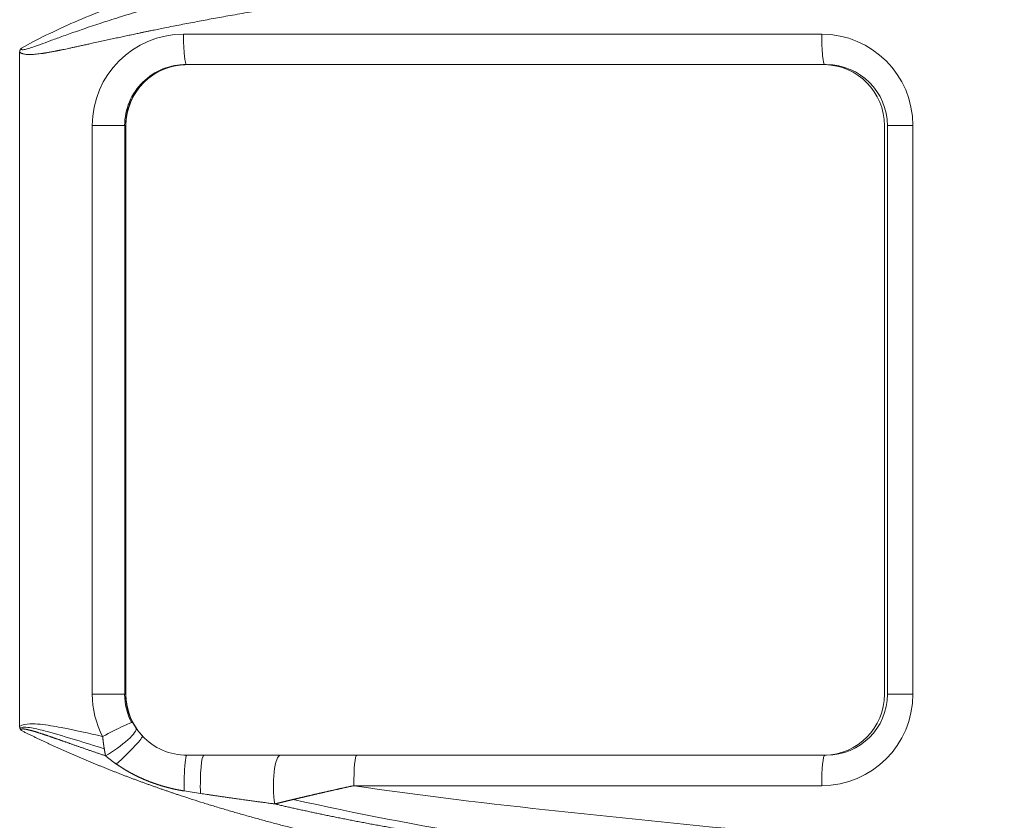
# Model space of a CAD drawing. Header units: millimetres. Extents: x 35469 to 44263, y -24881 to -16268.
# Tile 173 of 231: x 43787 to 43801, y -24756 to -24744. Entities that reach past the tile are written whole.
import ezdxf

# ---------------------------------------------------------------- set-up
doc = ezdxf.new("R2010")
doc.units = ezdxf.units.MM
doc.header["$LTSCALE"] = 0.3175
doc.layers.add('1轮廓实线层', color=7, linetype='Continuous', lineweight=18)

# ---------------------------------------------------------------- blocks, each defined once
blk = doc.blocks.new('MR20E-1840')
at = {"layer": '1轮廓实线层'}
for p, q in [((15626.169, -10801.763), (15635.592, -10801.763)), ((15623.75, -10811.991), (15623.75, -10802.029)), ((15626.214, -10802.213), (15626.219, -10802.213)), ((15626.214, -10802.213), (15626.219, -10802.213)), ((15635.663, -10802.213), (15626.219, -10802.213)), ((15624.823, -10803.113), (15625.318, -10803.113)), ((15624.823, -10811.513), (15624.823, -10803.113)), ((15625.301, -10811.513), (15625.301, -10803.113)), ((15625.319, -10803.113), (15625.318, -10803.113)), ((15625.318, -10803.113), (15625.318, -10811.513)), ((15625.319, -10803.113), (15625.319, -10811.513)), ((15636.519, -10803.113), (15636.519, -10811.513)), ((15636.562, -10803.113), (15636.939, -10803.113)), ((15636.562, -10811.513), (15636.562, -10803.113)), ((15636.939, -10803.113), (15636.939, -10811.513)), ((15624.823, -10811.513), (15625.318, -10811.513)), ((15625.318, -10811.513), (15625.319, -10811.513)), ((15636.562, -10811.513), (15636.939, -10811.513)), ((15626.219, -10812.413), (15626.47, -10812.413)), ((15626.47, -10812.413), (15635.663, -10812.413)), ((15635.592, -10812.863), (15628.684, -10812.863))]:
    blk.add_line(p, q, dxfattribs=at)
for centre, major_axis, ratio, start_param, end_param in [((15626.169, -10803.113), (0, 1.35), 0.997141, 0, 1.570796), ((15626.214, -10801.763), (0, 0.45), 0.099248, 1.570796, 3.141593), ((15635.637, -10801.763), (0, 0.45), 0.099248, 1.570796, 3.141593), ((15635.592, -10803.113), (0, 1.35), 0.997141, 4.712389, 6.283185), ((15626.198, -10803.113), (0, 0.9), 0.997141, 6.265758, 7.853982), ((15626.219, -10803.113), (0, 0.9), 0.999393, 0, 1.570796), ((15635.621, -10803.113), (0, 0.9), 0.997141, 4.712389, 6.265766), ((15635.663, -10803.113), (0, 0.9), 0.999393, 4.712389, 6.283185), ((15626.169, -10811.513), (0, 1.35), 0.997141, 1.570796, 2.050389), ((15626.198, -10811.513), (0, 0.9), 0.997141, 1.570796, 2.053726), ((15626.219, -10811.513), (0, 0.9), 0.999393, 1.570796, 2.323784), ((15635.592, -10811.513), (0, 1.35), 0.997141, 3.141593, 4.712389), ((15635.621, -10811.513), (0, 0.9), 0.997141, 3.158988, 4.712389), ((15635.663, -10811.513), (0, 0.9), 0.999393, 3.141593, 4.712389), ((15625.02, -10812.136), (0.399, 0.207), 0.04587, 0.030936, 1.659016), ((15625.096, -10812.264), (0.372, 0.253), 0.205421, 4.365839, 6.253603), ((15625.234, -10812.436), (0.328, 0.309), 0.090666, 4.454208, 6.257665), ((15626.47, -10812.863), (0, 0.45), 0.115793, 0, 1.828635), ((15627.6, -10812.863), (0, -0.45), 0.229392, 3.141593, 5.3543), ((15628.728, -10812.863), (0, -0.45), 0.099248, 3.141593, 4.712389), ((15635.637, -10812.863), (0, -0.45), 0.099248, 3.141593, 4.712389)]:
    blk.add_ellipse(centre, major_axis=major_axis, ratio=ratio, start_param=start_param, end_param=end_param, dxfattribs=at)
for points, degree, knots in [([(15623.775, -10801.972), (15624.011, -10801.839), (15624.273, -10801.71), (15624.851, -10801.458), (15625.165, -10801.337), (15625.843, -10801.1), (15626.207, -10800.986), (15626.979, -10800.764), (15627.389, -10800.657), (15628.249, -10800.45), (15628.701, -10800.35), (15629.642, -10800.158), (15630.132, -10800.065), (15631.146, -10799.888), (15631.67, -10799.803), (15632.478, -10799.681), (15632.752, -10799.641), (15633.166, -10799.583), (15633.375, -10799.554), (15633.621, -10799.521), (15633.744, -10799.505), (15633.806, -10799.496), (15633.837, -10799.492), (15633.853, -10799.49), (15633.86, -10799.489), (15633.864, -10799.489), (15633.866, -10799.489), (15633.867, -10799.488), (15633.868, -10799.488), (15633.868, -10799.488), (15633.868, -10799.488), (15633.868, -10799.488), (15633.868, -10799.488), (15633.868, -10799.488), (15634.711, -10799.378), (15635.566, -10799.277), (15636.86, -10799.14), (15637.293, -10799.097), (15638.162, -10799.015), (15638.597, -10798.976), (15639.47, -10798.904), (15639.907, -10798.87), (15640.781, -10798.807), (15641.218, -10798.777), (15642.091, -10798.723), (15642.528, -10798.699), (15643.398, -10798.655), (15643.833, -10798.635), (15644.266, -10798.617)], 3, [0, 0, 0, 0, 0.0625, 0.0625, 0.125, 0.125, 0.1875, 0.1875, 0.25, 0.25, 0.3125, 0.3125, 0.375, 0.375, 0.4375, 0.4375, 0.46875, 0.46875, 0.484375, 0.492188, 0.496094, 0.498047, 0.499023, 0.499512, 0.499756, 0.499878, 0.499939, 0.499969, 0.499985, 0.499992, 0.499996, 0.499998, 0.499998, 0.5, 0.5, 0.625, 0.625, 0.6875, 0.6875, 0.75, 0.75, 0.8125, 0.8125, 0.875, 0.875, 0.9375, 0.9375, 1, 1, 1, 1]), ([(15623.775, -10801.972), (15623.77, -10801.98), (15623.771, -10801.986), (15623.781, -10801.993), (15623.79, -10801.994), (15623.819, -10801.991), (15623.838, -10801.987), (15623.885, -10801.974), (15623.913, -10801.965), (15623.979, -10801.943), (15624.017, -10801.929), (15624.102, -10801.898), (15624.149, -10801.881), (15624.254, -10801.842), (15624.311, -10801.821), (15624.436, -10801.776), (15624.504, -10801.752), (15624.649, -10801.701), (15624.727, -10801.674), (15624.851, -10801.632), (15624.894, -10801.618), (15624.982, -10801.589), (15625.028, -10801.574), (15625.169, -10801.529), (15625.268, -10801.498), (15625.478, -10801.434), (15625.588, -10801.401), (15625.82, -10801.335), (15625.941, -10801.301), (15626.131, -10801.25), (15626.196, -10801.233), (15626.328, -10801.198), (15626.396, -10801.181), (15626.602, -10801.128), (15626.745, -10801.093), (15627.041, -10801.022), (15627.195, -10800.986), (15627.513, -10800.915), (15627.678, -10800.879), (15628.018, -10800.808), (15628.194, -10800.772), (15628.42, -10800.727), (15628.472, -10800.717), (15628.524, -10800.707), (15628.531, -10800.706), (15628.531, -10800.706), (15628.532, -10800.706), (15628.532, -10800.706), (15628.532, -10800.706), (15628.532, -10800.706), (15628.532, -10800.706), (15628.532, -10800.706), (15628.533, -10800.705), (15628.535, -10800.705), (15628.543, -10800.703), (15628.561, -10800.7), (15628.623, -10800.688), (15628.679, -10800.677), (15628.813, -10800.652), (15628.902, -10800.635), (15629.35, -10800.552), (15629.707, -10800.49), (15630.422, -10800.372), (15630.778, -10800.316), (15631.312, -10800.236), (15631.579, -10800.198), (15631.89, -10800.154), (15632.046, -10800.132), (15632.112, -10800.123), (15632.156, -10800.117), (15632.179, -10800.114), (15632.555, -10800.063), (15632.911, -10800.017), (15633.447, -10799.951), (15633.626, -10799.929), (15633.984, -10799.886), (15634.163, -10799.865), (15634.702, -10799.803), (15635.062, -10799.764), (15635.603, -10799.706), (15635.874, -10799.678), (15636.191, -10799.646), (15636.35, -10799.631), (15636.429, -10799.623), (15636.469, -10799.619), (15636.488, -10799.617), (15636.498, -10799.616), (15636.503, -10799.615), (15636.506, -10799.615), (15636.507, -10799.615), (15636.508, -10799.615), (15636.508, -10799.615), (15636.508, -10799.615), (15636.508, -10799.615), (15636.508, -10799.615), (15636.508, -10799.615), (15636.508, -10799.615), (15636.612, -10799.605), (15636.734, -10799.593), (15637.017, -10799.566), (15637.178, -10799.551), (15637.538, -10799.519), (15637.737, -10799.501), (15638.064, -10799.472), (15638.235, -10799.458), (15638.447, -10799.44), (15638.556, -10799.431), (15638.612, -10799.426), (15638.64, -10799.424), (15638.654, -10799.422), (15638.661, -10799.422), (15638.664, -10799.422), (15638.666, -10799.421), (15638.667, -10799.421), (15638.667, -10799.421), (15638.667, -10799.421), (15638.667, -10799.421), (15638.668, -10799.421), (15638.668, -10799.421), (15638.668, -10799.421), (15638.851, -10799.406), (15639.033, -10799.391), (15639.303, -10799.37), (15639.437, -10799.359), (15639.593, -10799.347), (15639.671, -10799.341), (15639.71, -10799.338), (15639.729, -10799.337), (15639.739, -10799.336), (15639.744, -10799.336), (15639.746, -10799.336), (15639.747, -10799.336), (15639.748, -10799.336), (15639.748, -10799.336), (15639.748, -10799.335), (15639.84, -10799.328), (15639.977, -10799.318), (15640.134, -10799.307), (15640.212, -10799.301), (15640.25, -10799.298), (15640.27, -10799.297), (15640.279, -10799.296), (15640.284, -10799.296), (15640.287, -10799.295), (15640.288, -10799.295), (15640.288, -10799.295), (15640.289, -10799.295), (15640.289, -10799.295), (15640.335, -10799.292), (15640.403, -10799.287), (15640.481, -10799.281), (15640.52, -10799.278), (15640.54, -10799.277), (15640.55, -10799.276), (15640.555, -10799.276), (15640.557, -10799.276), (15640.558, -10799.276), (15640.559, -10799.276), (15640.559, -10799.276), (15640.582, -10799.274), (15640.616, -10799.272), (15640.655, -10799.269), (15640.675, -10799.267), (15640.685, -10799.267), (15640.69, -10799.266), (15640.692, -10799.266), (15640.693, -10799.266), (15640.694, -10799.266), (15640.694, -10799.266), (15640.695, -10799.266), (15640.695, -10799.266), (15640.695, -10799.266), (15640.695, -10799.266), (15640.695, -10799.266), (15640.784, -10799.26), (15640.83, -10799.257), (15640.83, -10799.257)], 3, [0, 0, 0, 0, 0.015625, 0.015625, 0.03125, 0.03125, 0.046875, 0.046875, 0.0625, 0.0625, 0.078125, 0.078125, 0.09375, 0.09375, 0.109375, 0.109375, 0.125, 0.125, 0.140625, 0.140625, 0.148437, 0.148437, 0.15625, 0.15625, 0.171875, 0.171875, 0.1875, 0.1875, 0.203125, 0.203125, 0.210937, 0.210937, 0.21875, 0.21875, 0.234375, 0.234375, 0.25, 0.25, 0.265625, 0.265625, 0.28125, 0.28125, 0.285156, 0.285645, 0.285706, 0.285713, 0.285713, 0.285715, 0.285715, 0.285717, 0.285721, 0.285736, 0.285767, 0.285889, 0.286133, 0.287109, 0.289062, 0.296875, 0.296875, 0.3125, 0.3125, 0.375, 0.375, 0.4375, 0.4375, 0.46875, 0.484375, 0.492187, 0.496094, 0.496094, 0.5, 0.5, 0.5625, 0.5625, 0.59375, 0.59375, 0.625, 0.625, 0.6875, 0.6875, 0.71875, 0.734375, 0.742187, 0.746094, 0.748047, 0.749023, 0.749512, 0.749756, 0.749878, 0.749939, 0.749969, 0.749985, 0.749992, 0.749996, 0.749998, 0.749998, 0.75, 0.75, 0.78125, 0.78125, 0.8125, 0.8125, 0.84375, 0.84375, 0.859375, 0.867187, 0.871094, 0.873047, 0.874023, 0.874512, 0.874756, 0.874878, 0.874939, 0.874969, 0.874985, 0.874992, 0.874996, 0.874998, 0.874998, 0.875, 0.875, 0.90625, 0.90625, 0.921875, 0.929687, 0.933594, 0.935547, 0.936523, 0.937012, 0.937256, 0.937378, 0.937439, 0.937469, 0.937469, 0.9375, 0.9375, 0.953125, 0.960937, 0.964844, 0.966797, 0.967773, 0.968262, 0.968506, 0.968628, 0.968689, 0.968719, 0.968719, 0.96875, 0.96875, 0.976562, 0.980469, 0.982422, 0.983398, 0.983887, 0.984131, 0.984253, 0.984314, 0.984314, 0.984375, 0.984375, 0.988281, 0.990234, 0.991211, 0.991699, 0.991943, 0.992065, 0.992126, 0.992157, 0.992172, 0.99218, 0.992184, 0.992186, 0.992186, 0.992188, 0.992188, 1, 1, 1, 1]), ([(15640.807, -10800.005), (15635.893, -10800.348), (15632.238, -10800.747), (15629.822, -10801.011), (15627.973, -10801.301), (15626.843, -10801.479), (15625.855, -10801.678), (15625.435, -10801.762), (15624.803, -10801.902), (15624.424, -10801.985), (15624.277, -10802.014), (15624.149, -10802.039), (15624.065, -10802.05), (15623.813, -10802.085), (15623.75, -10802.029)], 2, [0, 0, 0, 0.5, 0.5, 0.75, 0.75, 0.875, 0.875, 0.9375, 0.9375, 0.96875, 0.96875, 0.98125, 0.98125, 1, 1, 1]), ([(15623.75, -10802.029), (15623.75, -10802.029), (15623.75, -10802.027), (15623.75, -10802.025), (15623.75, -10802.024), (15623.751, -10802.022), (15623.751, -10802.02), (15623.751, -10802.018), (15623.751, -10802.016), (15623.752, -10802.015), (15623.752, -10802.013), (15623.752, -10802.011), (15623.753, -10802.01), (15623.753, -10802.008), (15623.754, -10802.006), (15623.754, -10802.004), (15623.755, -10802.003), (15623.755, -10802.001), (15623.756, -10802), (15623.757, -10801.997), (15623.758, -10801.995), (15623.76, -10801.992), (15623.762, -10801.988), (15623.764, -10801.985), (15623.766, -10801.982), (15623.769, -10801.978), (15623.772, -10801.975), (15623.774, -10801.973), (15623.775, -10801.972)], 3, [0, 0, 0, 0, 0.029015, 0.057808, 0.086391, 0.114779, 0.142985, 0.171022, 0.198906, 0.226649, 0.254268, 0.281776, 0.30919, 0.336523, 0.363791, 0.39101, 0.418195, 0.445361, 0.472525, 0.499701, 0.554542, 0.611329, 0.670205, 0.7313, 0.79473, 0.860597, 0.928993, 1, 1, 1, 1]), ([(15626.214, -10802.213), (15626.212, -10802.213), (15626.208, -10802.213), (15626.203, -10802.213), (15626.197, -10802.213), (15626.191, -10802.213), (15626.186, -10802.214), (15626.18, -10802.214), (15626.174, -10802.214), (15626.169, -10802.214), (15626.163, -10802.215), (15626.157, -10802.215), (15626.152, -10802.215), (15626.146, -10802.216), (15626.141, -10802.216), (15626.135, -10802.217), (15626.13, -10802.217), (15626.124, -10802.218), (15626.119, -10802.218), (15626.113, -10802.219), (15626.108, -10802.219), (15626.103, -10802.22), (15626.097, -10802.221), (15626.092, -10802.222), (15626.086, -10802.222), (15626.081, -10802.223), (15626.076, -10802.224), (15626.071, -10802.225), (15626.065, -10802.226), (15626.06, -10802.227), (15626.055, -10802.227), (15626.05, -10802.228), (15626.045, -10802.229), (15626.04, -10802.23), (15626.034, -10802.231), (15626.029, -10802.232), (15626.024, -10802.234), (15626.019, -10802.235), (15626.014, -10802.236), (15626.009, -10802.237), (15626.004, -10802.238), (15625.999, -10802.239), (15625.994, -10802.241), (15625.99, -10802.242), (15625.985, -10802.243), (15625.98, -10802.244), (15625.975, -10802.246), (15625.97, -10802.247), (15625.965, -10802.248), (15625.961, -10802.25), (15625.956, -10802.251), (15625.951, -10802.253), (15625.947, -10802.254), (15625.942, -10802.256), (15625.937, -10802.257), (15625.933, -10802.259), (15625.928, -10802.26), (15625.924, -10802.262), (15625.919, -10802.263), (15625.915, -10802.265), (15625.91, -10802.266), (15625.906, -10802.268), (15625.901, -10802.27), (15625.897, -10802.271), (15625.892, -10802.273), (15625.888, -10802.275), (15625.884, -10802.276), (15625.879, -10802.278), (15625.875, -10802.28), (15625.871, -10802.282), (15625.867, -10802.283), (15625.863, -10802.285), (15625.858, -10802.287), (15625.854, -10802.289), (15625.85, -10802.291), (15625.846, -10802.293), (15625.842, -10802.294), (15625.838, -10802.296), (15625.834, -10802.298), (15625.83, -10802.3), (15625.826, -10802.302), (15625.822, -10802.304), (15625.818, -10802.306), (15625.814, -10802.308), (15625.81, -10802.31), (15625.806, -10802.312), (15625.802, -10802.314), (15625.799, -10802.316), (15625.795, -10802.318), (15625.791, -10802.32), (15625.787, -10802.322), (15625.784, -10802.324), (15625.78, -10802.326), (15625.776, -10802.328), (15625.773, -10802.33), (15625.769, -10802.332), (15625.766, -10802.334), (15625.762, -10802.336), (15625.758, -10802.338), (15625.755, -10802.34), (15625.751, -10802.342), (15625.748, -10802.344), (15625.745, -10802.346), (15625.741, -10802.349), (15625.738, -10802.351), (15625.734, -10802.353), (15625.731, -10802.355), (15625.728, -10802.357), (15625.724, -10802.359), (15625.721, -10802.361), (15625.718, -10802.364), (15625.715, -10802.366), (15625.712, -10802.368), (15625.708, -10802.37), (15625.705, -10802.372), (15625.702, -10802.374), (15625.699, -10802.377), (15625.696, -10802.379), (15625.693, -10802.381), (15625.69, -10802.383), (15625.687, -10802.385), (15625.684, -10802.388), (15625.681, -10802.39), (15625.678, -10802.392), (15625.675, -10802.394), (15625.672, -10802.396), (15625.669, -10802.398), (15625.666, -10802.401), (15625.664, -10802.403), (15625.661, -10802.405), (15625.658, -10802.407), (15625.655, -10802.409), (15625.653, -10802.412), (15625.65, -10802.414), (15625.647, -10802.416), (15625.644, -10802.418), (15625.642, -10802.42), (15625.639, -10802.423), (15625.637, -10802.425), (15625.634, -10802.427), (15625.631, -10802.429), (15625.629, -10802.431), (15625.626, -10802.434), (15625.624, -10802.436), (15625.621, -10802.438), (15625.619, -10802.44), (15625.616, -10802.442), (15625.614, -10802.445), (15625.612, -10802.447), (15625.609, -10802.449), (15625.607, -10802.451), (15625.605, -10802.453), (15625.602, -10802.455), (15625.6, -10802.458), (15625.598, -10802.46), (15625.595, -10802.462), (15625.593, -10802.464), (15625.591, -10802.466), (15625.589, -10802.468), (15625.587, -10802.47), (15625.585, -10802.473), (15625.582, -10802.475), (15625.578, -10802.479), (15625.571, -10802.486), (15625.562, -10802.495), (15625.554, -10802.505), (15625.545, -10802.514), (15625.537, -10802.524), (15625.529, -10802.533), (15625.521, -10802.543), (15625.513, -10802.553), (15625.505, -10802.563), (15625.497, -10802.573), (15625.49, -10802.583), (15625.482, -10802.593), (15625.475, -10802.604), (15625.468, -10802.614), (15625.461, -10802.624), (15625.455, -10802.635), (15625.448, -10802.646), (15625.442, -10802.656), (15625.436, -10802.667), (15625.43, -10802.678), (15625.424, -10802.689), (15625.418, -10802.7), (15625.412, -10802.711), (15625.407, -10802.722), (15625.402, -10802.733), (15625.397, -10802.744), (15625.392, -10802.755), (15625.387, -10802.766), (15625.382, -10802.778), (15625.378, -10802.789), (15625.374, -10802.8), (15625.369, -10802.812), (15625.365, -10802.823), (15625.362, -10802.835), (15625.358, -10802.846), (15625.355, -10802.858), (15625.351, -10802.869), (15625.348, -10802.881), (15625.345, -10802.892), (15625.342, -10802.904), (15625.34, -10802.916), (15625.337, -10802.927), (15625.335, -10802.939), (15625.332, -10802.95), (15625.33, -10802.962), (15625.328, -10802.974), (15625.327, -10802.985), (15625.325, -10802.997), (15625.324, -10803.009), (15625.322, -10803.02), (15625.321, -10803.032), (15625.32, -10803.044), (15625.32, -10803.055), (15625.319, -10803.067), (15625.318, -10803.078), (15625.318, -10803.09), (15625.318, -10803.102), (15625.318, -10803.109), (15625.318, -10803.113)], 3, [0, 0, 0, 0, 0.0041, 0.008188, 0.012263, 0.016326, 0.020376, 0.024415, 0.02844, 0.032454, 0.036455, 0.040443, 0.04442, 0.048384, 0.052335, 0.056274, 0.060201, 0.064115, 0.068017, 0.071907, 0.075784, 0.079649, 0.083502, 0.087342, 0.09117, 0.094985, 0.098788, 0.102579, 0.106357, 0.110123, 0.113876, 0.117618, 0.121346, 0.125063, 0.128767, 0.132458, 0.136138, 0.139805, 0.143459, 0.147101, 0.150731, 0.154349, 0.157954, 0.161546, 0.165127, 0.168694, 0.17225, 0.175793, 0.179324, 0.182842, 0.186348, 0.189842, 0.193323, 0.196792, 0.200249, 0.203693, 0.207125, 0.210544, 0.213951, 0.217346, 0.220728, 0.224098, 0.227456, 0.230801, 0.234134, 0.237455, 0.240763, 0.244058, 0.247342, 0.250613, 0.253871, 0.257117, 0.260351, 0.263573, 0.266782, 0.269979, 0.273163, 0.276335, 0.279495, 0.282642, 0.285777, 0.288899, 0.292009, 0.295107, 0.298193, 0.301266, 0.304326, 0.307375, 0.31041, 0.313434, 0.316445, 0.319444, 0.32243, 0.325404, 0.328366, 0.331315, 0.334252, 0.337177, 0.340089, 0.342989, 0.345876, 0.348752, 0.351614, 0.354465, 0.357303, 0.360128, 0.362942, 0.365742, 0.368531, 0.371307, 0.374071, 0.376822, 0.379561, 0.382288, 0.385002, 0.387704, 0.390394, 0.393071, 0.395736, 0.398388, 0.401028, 0.403656, 0.406271, 0.408874, 0.411465, 0.414043, 0.416609, 0.419163, 0.421704, 0.424233, 0.426749, 0.429253, 0.431745, 0.434224, 0.436691, 0.439146, 0.441588, 0.444018, 0.446435, 0.44884, 0.451233, 0.453614, 0.455982, 0.458337, 0.460681, 0.463012, 0.46533, 0.467636, 0.46993, 0.472212, 0.474481, 0.476738, 0.478982, 0.481214, 0.483434, 0.485641, 0.487836, 0.490019, 0.492189, 0.494347, 0.496492, 0.498626, 0.500746, 0.50983, 0.518896, 0.527946, 0.536979, 0.545994, 0.554993, 0.563976, 0.572941, 0.58189, 0.590821, 0.599736, 0.608634, 0.617516, 0.62638, 0.635228, 0.644059, 0.652874, 0.661671, 0.670452, 0.679216, 0.687964, 0.696695, 0.705409, 0.714106, 0.722787, 0.731452, 0.740099, 0.74873, 0.757345, 0.765943, 0.774524, 0.783089, 0.791637, 0.800168, 0.808683, 0.817182, 0.825664, 0.83413, 0.842579, 0.851012, 0.859428, 0.867828, 0.876211, 0.884578, 0.892929, 0.901263, 0.909581, 0.917882, 0.926167, 0.934436, 0.942688, 0.950925, 0.959144, 0.967348, 0.975535, 0.983707, 0.991861, 1, 1, 1, 1]), ([(15625.318, -10811.513), (15625.318, -10811.515), (15625.318, -10811.519), (15625.318, -10811.524), (15625.318, -10811.53), (15625.318, -10811.536), (15625.318, -10811.541), (15625.318, -10811.547), (15625.319, -10811.553), (15625.319, -10811.558), (15625.319, -10811.564), (15625.319, -10811.57), (15625.32, -10811.575), (15625.32, -10811.581), (15625.321, -10811.587), (15625.321, -10811.592), (15625.322, -10811.598), (15625.322, -10811.604), (15625.323, -10811.609), (15625.323, -10811.615), (15625.324, -10811.621), (15625.325, -10811.626), (15625.326, -10811.632), (15625.326, -10811.638), (15625.327, -10811.643), (15625.328, -10811.649), (15625.329, -10811.655), (15625.33, -10811.66), (15625.331, -10811.666), (15625.332, -10811.671), (15625.333, -10811.677), (15625.334, -10811.683), (15625.335, -10811.688), (15625.336, -10811.694), (15625.337, -10811.7), (15625.338, -10811.705), (15625.34, -10811.711), (15625.341, -10811.716), (15625.342, -10811.722), (15625.344, -10811.728), (15625.345, -10811.733), (15625.346, -10811.739), (15625.348, -10811.744), (15625.349, -10811.75), (15625.351, -10811.756), (15625.352, -10811.761), (15625.354, -10811.767), (15625.356, -10811.772), (15625.357, -10811.778), (15625.359, -10811.783), (15625.361, -10811.789), (15625.363, -10811.794), (15625.364, -10811.8), (15625.366, -10811.805), (15625.368, -10811.811), (15625.37, -10811.816), (15625.372, -10811.822), (15625.374, -10811.827), (15625.376, -10811.833), (15625.378, -10811.838), (15625.38, -10811.843), (15625.382, -10811.849), (15625.385, -10811.854), (15625.387, -10811.86), (15625.389, -10811.865), (15625.391, -10811.87), (15625.394, -10811.876), (15625.396, -10811.881), (15625.398, -10811.886), (15625.401, -10811.892), (15625.403, -10811.897), (15625.406, -10811.902), (15625.408, -10811.907), (15625.411, -10811.913), (15625.414, -10811.918), (15625.416, -10811.923), (15625.418, -10811.927), (15625.419, -10811.928)], 3, [0, 0, 0, 0, 0.013071, 0.026148, 0.039233, 0.052325, 0.065424, 0.078529, 0.091642, 0.104762, 0.117888, 0.131022, 0.144163, 0.157311, 0.170465, 0.183627, 0.196796, 0.209972, 0.223155, 0.236345, 0.249542, 0.262746, 0.275958, 0.289176, 0.302401, 0.315634, 0.328874, 0.34212, 0.355374, 0.368635, 0.381903, 0.395178, 0.40846, 0.42175, 0.435046, 0.44835, 0.461661, 0.474979, 0.488304, 0.501636, 0.514975, 0.528322, 0.541675, 0.555036, 0.568404, 0.58178, 0.595162, 0.608552, 0.621949, 0.635353, 0.648764, 0.662182, 0.675608, 0.689041, 0.702481, 0.715928, 0.729383, 0.742845, 0.756314, 0.76979, 0.783273, 0.796764, 0.810262, 0.823768, 0.83728, 0.8508, 0.864327, 0.877862, 0.891403, 0.904952, 0.918509, 0.932072, 0.945643, 0.959221, 0.972807, 0.9864, 1, 1, 1, 1]), ([(15623.75, -10811.991), (15623.789, -10811.955), (15623.847, -10811.952), (15623.951, -10811.948), (15624.003, -10811.951), (15624.159, -10811.967), (15624.262, -10811.985), (15624.569, -10812.043), (15624.772, -10812.089), (15624.975, -10812.136)], 3, [0, 0, 0, 0, 0.125, 0.125, 0.25, 0.25, 0.5, 0.5, 1, 1, 1, 1]), ([(15623.775, -10812.048), (15623.774, -10812.048), (15623.773, -10812.047), (15623.772, -10812.045), (15623.771, -10812.044), (15623.77, -10812.042), (15623.768, -10812.041), (15623.767, -10812.039), (15623.766, -10812.038), (15623.765, -10812.036), (15623.764, -10812.035), (15623.763, -10812.033), (15623.762, -10812.032), (15623.761, -10812.03), (15623.76, -10812.029), (15623.759, -10812.027), (15623.758, -10812.025), (15623.758, -10812.024), (15623.757, -10812.022), (15623.756, -10812.021), (15623.755, -10812.019), (15623.755, -10812.017), (15623.754, -10812.016), (15623.754, -10812.014), (15623.753, -10812.012), (15623.753, -10812.011), (15623.752, -10812.009), (15623.752, -10812.007), (15623.752, -10812.005), (15623.751, -10812.004), (15623.751, -10812.002), (15623.751, -10812), (15623.751, -10811.998), (15623.75, -10811.996), (15623.75, -10811.995), (15623.75, -10811.993), (15623.75, -10811.992), (15623.75, -10811.991)], 3, [0, 0, 0, 0, 0.031122, 0.061949, 0.09249, 0.122759, 0.152767, 0.182525, 0.212046, 0.241343, 0.270428, 0.299316, 0.32802, 0.356553, 0.384929, 0.413163, 0.44127, 0.469264, 0.49716, 0.524973, 0.552718, 0.580411, 0.608067, 0.635702, 0.66333, 0.690969, 0.718632, 0.746336, 0.774096, 0.801928, 0.829845, 0.857865, 0.886001, 0.914268, 0.94268, 0.971253, 1, 1, 1, 1]), ([(15623.756, -10812.02), (15623.763, -10812.011), (15623.776, -10812.005), (15623.805, -10811.999), (15623.824, -10811.999), (15623.878, -10812.001), (15623.914, -10812.007), (15624.02, -10812.028), (15624.09, -10812.045), (15624.299, -10812.102), (15624.437, -10812.144), (15624.717, -10812.23), (15624.858, -10812.273), (15624.999, -10812.317)], 3, [0, 0, 0, 0, 0.028176, 0.028176, 0.070085, 0.070085, 0.153904, 0.153904, 0.321542, 0.321542, 0.656819, 0.656819, 1, 1, 1, 1]), ([(15625.018, -10812.421), (15625.01, -10812.419), (15624.994, -10812.413), (15624.97, -10812.405), (15624.945, -10812.397), (15624.922, -10812.389), (15624.898, -10812.381), (15624.875, -10812.373), (15624.852, -10812.365), (15624.829, -10812.357), (15624.806, -10812.349), (15624.784, -10812.341), (15624.762, -10812.334), (15624.74, -10812.326), (15624.719, -10812.319), (15624.697, -10812.311), (15624.676, -10812.304), (15624.655, -10812.297), (15624.635, -10812.29), (15624.615, -10812.282), (15624.595, -10812.275), (15624.575, -10812.269), (15624.555, -10812.262), (15624.536, -10812.255), (15624.517, -10812.248), (15624.498, -10812.242), (15624.479, -10812.235), (15624.461, -10812.229), (15624.443, -10812.222), (15624.425, -10812.216), (15624.408, -10812.21), (15624.39, -10812.204), (15624.373, -10812.198), (15624.356, -10812.192), (15624.34, -10812.186), (15624.323, -10812.18), (15624.307, -10812.175), (15624.291, -10812.169), (15624.276, -10812.164), (15624.26, -10812.159), (15624.245, -10812.153), (15624.23, -10812.148), (15624.215, -10812.143), (15624.201, -10812.138), (15624.187, -10812.133), (15624.173, -10812.129), (15624.159, -10812.124), (15624.146, -10812.119), (15624.132, -10812.115), (15624.119, -10812.111), (15624.107, -10812.106), (15624.094, -10812.102), (15624.082, -10812.098), (15624.07, -10812.094), (15624.058, -10812.09), (15624.047, -10812.087), (15624.035, -10812.083), (15624.024, -10812.079), (15624.013, -10812.076), (15624.003, -10812.073), (15623.992, -10812.069), (15623.982, -10812.066), (15623.972, -10812.063), (15623.963, -10812.061), (15623.953, -10812.058), (15623.944, -10812.055), (15623.935, -10812.053), (15623.927, -10812.05), (15623.918, -10812.048), (15623.91, -10812.046), (15623.902, -10812.043), (15623.894, -10812.041), (15623.887, -10812.04), (15623.88, -10812.038), (15623.873, -10812.036), (15623.866, -10812.035), (15623.859, -10812.033), (15623.853, -10812.032), (15623.847, -10812.031), (15623.841, -10812.029), (15623.835, -10812.028), (15623.83, -10812.028), (15623.825, -10812.027), (15623.82, -10812.026), (15623.815, -10812.026), (15623.811, -10812.025), (15623.807, -10812.025), (15623.803, -10812.025), (15623.799, -10812.025), (15623.796, -10812.025), (15623.792, -10812.025), (15623.789, -10812.025), (15623.787, -10812.026), (15623.784, -10812.026), (15623.782, -10812.027), (15623.78, -10812.028), (15623.778, -10812.028), (15623.776, -10812.029), (15623.775, -10812.031), (15623.774, -10812.032), (15623.773, -10812.033), (15623.772, -10812.035), (15623.772, -10812.036), (15623.772, -10812.038), (15623.772, -10812.04), (15623.772, -10812.042), (15623.773, -10812.044), (15623.774, -10812.046), (15623.774, -10812.047), (15623.775, -10812.048)], 3, [0, 0, 0, 0, 0.019541, 0.038884, 0.058031, 0.076982, 0.095736, 0.114293, 0.132653, 0.150817, 0.168784, 0.186555, 0.20413, 0.221508, 0.238689, 0.255675, 0.272464, 0.289056, 0.305452, 0.321652, 0.337656, 0.353463, 0.369075, 0.384489, 0.399708, 0.414731, 0.429557, 0.444187, 0.458621, 0.472859, 0.486901, 0.500746, 0.514396, 0.527849, 0.541106, 0.554168, 0.567033, 0.579701, 0.592174, 0.604451, 0.616532, 0.628416, 0.640105, 0.651597, 0.662894, 0.673994, 0.684899, 0.695607, 0.706119, 0.716436, 0.726556, 0.736481, 0.746209, 0.755742, 0.765079, 0.77422, 0.783165, 0.791914, 0.800468, 0.808826, 0.816988, 0.824955, 0.832727, 0.840303, 0.847683, 0.854869, 0.861859, 0.868654, 0.875255, 0.881661, 0.887872, 0.893889, 0.899712, 0.905341, 0.910776, 0.916018, 0.921067, 0.925924, 0.930588, 0.935061, 0.939342, 0.943434, 0.947335, 0.951048, 0.954574, 0.957913, 0.961067, 0.964038, 0.966828, 0.969439, 0.971875, 0.97414, 0.976238, 0.978175, 0.979959, 0.981601, 0.983112, 0.98451, 0.985815, 0.987051, 0.98825, 0.989443, 0.990664, 0.991943, 0.993307, 0.994779, 0.996376, 0.998113, 1, 1, 1, 1]), ([(15625.419, -10811.928), (15625.419, -10811.929), (15625.42, -10811.931), (15625.421, -10811.933), (15625.423, -10811.936), (15625.424, -10811.938), (15625.425, -10811.941), (15625.427, -10811.943), (15625.428, -10811.946), (15625.429, -10811.948), (15625.431, -10811.951), (15625.432, -10811.953), (15625.434, -10811.955), (15625.435, -10811.958), (15625.436, -10811.96), (15625.438, -10811.963), (15625.439, -10811.965), (15625.441, -10811.968), (15625.442, -10811.97), (15625.443, -10811.973), (15625.445, -10811.975), (15625.446, -10811.977), (15625.448, -10811.98), (15625.449, -10811.982), (15625.451, -10811.985), (15625.452, -10811.987), (15625.454, -10811.99), (15625.455, -10811.992), (15625.457, -10811.994), (15625.459, -10811.997), (15625.46, -10811.999), (15625.462, -10812.002), (15625.463, -10812.004), (15625.465, -10812.006), (15625.467, -10812.009), (15625.468, -10812.011), (15625.469, -10812.013), (15625.47, -10812.014)], 3, [0, 0, 0, 0, 0.027615, 0.055247, 0.082901, 0.110579, 0.138286, 0.166025, 0.193799, 0.221613, 0.249469, 0.277372, 0.305325, 0.333332, 0.361395, 0.389519, 0.417707, 0.445963, 0.474289, 0.502689, 0.531167, 0.559726, 0.588369, 0.6171, 0.645922, 0.674837, 0.70385, 0.732963, 0.762179, 0.791502, 0.820935, 0.85048, 0.880141, 0.909921, 0.939822, 0.969847, 1, 1, 1, 1]), ([(15643.805, -10815.408), (15643.782, -10815.407), (15643.736, -10815.405), (15643.667, -10815.401), (15643.598, -10815.398), (15643.529, -10815.395), (15643.46, -10815.391), (15643.391, -10815.388), (15643.322, -10815.385), (15643.253, -10815.381), (15643.185, -10815.378), (15643.116, -10815.374), (15643.047, -10815.371), (15642.978, -10815.367), (15642.909, -10815.363), (15642.841, -10815.36), (15642.772, -10815.356), (15642.703, -10815.352), (15642.635, -10815.349), (15642.566, -10815.345), (15642.497, -10815.341), (15642.429, -10815.337), (15642.36, -10815.333), (15642.291, -10815.329), (15642.223, -10815.325), (15642.154, -10815.321), (15642.086, -10815.317), (15642.017, -10815.313), (15641.949, -10815.309), (15641.88, -10815.305), (15641.812, -10815.301), (15641.744, -10815.297), (15641.675, -10815.293), (15641.607, -10815.288), (15641.539, -10815.284), (15641.471, -10815.28), (15641.402, -10815.275), (15641.334, -10815.271), (15641.266, -10815.267), (15641.198, -10815.262), (15641.13, -10815.258), (15641.062, -10815.253), (15640.994, -10815.249), (15640.926, -10815.244), (15640.858, -10815.24), (15640.79, -10815.235), (15640.722, -10815.23), (15640.654, -10815.225), (15640.586, -10815.221), (15640.519, -10815.216), (15640.451, -10815.211), (15640.383, -10815.206), (15640.316, -10815.201), (15640.248, -10815.196), (15640.181, -10815.192), (15640.113, -10815.187), (15640.046, -10815.182), (15639.978, -10815.176), (15639.911, -10815.171), (15639.844, -10815.166), (15639.776, -10815.161), (15639.709, -10815.156), (15639.642, -10815.151), (15639.575, -10815.145), (15639.508, -10815.14), (15639.441, -10815.135), (15639.374, -10815.13), (15639.307, -10815.124), (15639.24, -10815.119), (15639.173, -10815.113), (15639.107, -10815.108), (15639.04, -10815.102), (15638.973, -10815.097), (15638.907, -10815.091), (15638.84, -10815.086), (15638.774, -10815.08), (15638.598, -10815.065), (15638.313, -10815.04), (15637.918, -10815.004), (15637.524, -10814.967), (15637.131, -10814.928), (15636.738, -10814.888), (15636.346, -10814.847), (15635.955, -10814.805), (15635.565, -10814.761), (15635.176, -10814.716), (15634.787, -10814.669), (15634.4, -10814.621), (15634.014, -10814.572), (15633.698, -10814.53), (15633.451, -10814.497), (15633.274, -10814.473), (15633.098, -10814.449), (15632.923, -10814.425), (15632.75, -10814.4), (15632.578, -10814.376), (15632.408, -10814.351), (15632.24, -10814.327), (15632.073, -10814.302), (15631.908, -10814.277), (15631.744, -10814.252), (15631.582, -10814.227), (15631.421, -10814.202), (15631.263, -10814.177), (15631.106, -10814.151), (15630.951, -10814.126), (15630.797, -10814.1), (15630.645, -10814.075), (15630.495, -10814.049), (15630.347, -10814.023), (15630.201, -10813.998), (15630.056, -10813.972), (15629.914, -10813.946), (15629.773, -10813.919), (15629.634, -10813.893), (15629.498, -10813.867), (15629.363, -10813.841), (15629.23, -10813.814), (15629.099, -10813.787), (15628.97, -10813.761), (15628.843, -10813.734), (15628.718, -10813.707), (15628.573, -10813.675), (15628.407, -10813.638), (15628.222, -10813.595), (15628.038, -10813.551), (15627.856, -10813.507), (15627.676, -10813.461), (15627.497, -10813.415), (15627.321, -10813.367), (15627.146, -10813.319), (15626.973, -10813.27), (15626.801, -10813.22), (15626.632, -10813.169), (15626.464, -10813.118), (15626.299, -10813.065), (15626.173, -10813.024), (15626.085, -10812.995), (15626.036, -10812.979), (15625.987, -10812.962), (15625.939, -10812.945), (15625.89, -10812.929), (15625.841, -10812.912), (15625.793, -10812.895), (15625.744, -10812.878), (15625.696, -10812.861), (15625.648, -10812.843), (15625.6, -10812.826), (15625.552, -10812.809), (15625.504, -10812.791), (15625.456, -10812.773), (15625.409, -10812.756), (15625.361, -10812.738), (15625.314, -10812.72), (15625.267, -10812.702), (15625.22, -10812.684), (15625.173, -10812.665), (15625.126, -10812.647), (15625.079, -10812.628), (15625.032, -10812.61), (15624.986, -10812.591), (15624.939, -10812.572), (15624.893, -10812.553), (15624.847, -10812.534), (15624.801, -10812.515), (15624.755, -10812.496), (15624.709, -10812.477), (15624.663, -10812.457), (15624.618, -10812.438), (15624.572, -10812.418), (15624.527, -10812.399), (15624.482, -10812.379), (15624.436, -10812.359), (15624.391, -10812.339), (15624.347, -10812.319), (15624.302, -10812.299), (15624.257, -10812.278), (15624.213, -10812.258), (15624.168, -10812.237), (15624.124, -10812.217), (15624.08, -10812.196), (15624.036, -10812.175), (15623.992, -10812.154), (15623.949, -10812.133), (15623.905, -10812.112), (15623.861, -10812.091), (15623.818, -10812.07), (15623.789, -10812.055), (15623.775, -10812.048)], 3, [0, 0, 0, 0, 0.003379, 0.006758, 0.010137, 0.013515, 0.016892, 0.020268, 0.023644, 0.02702, 0.030394, 0.033768, 0.037141, 0.040514, 0.043885, 0.047256, 0.050626, 0.053995, 0.057363, 0.06073, 0.064096, 0.067461, 0.070825, 0.074188, 0.07755, 0.080911, 0.084271, 0.087629, 0.090986, 0.094342, 0.097697, 0.10105, 0.104402, 0.107753, 0.111102, 0.11445, 0.117797, 0.121142, 0.124485, 0.127827, 0.131167, 0.134506, 0.137843, 0.141179, 0.144512, 0.147844, 0.151175, 0.154503, 0.15783, 0.161154, 0.164477, 0.167798, 0.171117, 0.174434, 0.177749, 0.181062, 0.184373, 0.187682, 0.190989, 0.194294, 0.197596, 0.200896, 0.204194, 0.20749, 0.210783, 0.214074, 0.217363, 0.220649, 0.223933, 0.227214, 0.230493, 0.233769, 0.237043, 0.240314, 0.243582, 0.246848, 0.250111, 0.269508, 0.288894, 0.308265, 0.327616, 0.346944, 0.366243, 0.385511, 0.404741, 0.423931, 0.443076, 0.462172, 0.481214, 0.500197, 0.509037, 0.517809, 0.526511, 0.535142, 0.543701, 0.552188, 0.560601, 0.568939, 0.577201, 0.585386, 0.593493, 0.601521, 0.609469, 0.617337, 0.625122, 0.632825, 0.640444, 0.647979, 0.655427, 0.66279, 0.670065, 0.677251, 0.684349, 0.691356, 0.698273, 0.705098, 0.711831, 0.718471, 0.725016, 0.731467, 0.737823, 0.744082, 0.750244, 0.759632, 0.768951, 0.778199, 0.787376, 0.796481, 0.805514, 0.814474, 0.82336, 0.832172, 0.840909, 0.849571, 0.858156, 0.866666, 0.875099, 0.877635, 0.880168, 0.882698, 0.885224, 0.887747, 0.890266, 0.892781, 0.895293, 0.897802, 0.900307, 0.902808, 0.905306, 0.9078, 0.910291, 0.912779, 0.915263, 0.917743, 0.92022, 0.922693, 0.925163, 0.927629, 0.930092, 0.932552, 0.935007, 0.93746, 0.939908, 0.942354, 0.944796, 0.947234, 0.949669, 0.9521, 0.954528, 0.956952, 0.959373, 0.961791, 0.964204, 0.966615, 0.969022, 0.971425, 0.973826, 0.976222, 0.978615, 0.981005, 0.983391, 0.985774, 0.988154, 0.99053, 0.992902, 0.995272, 0.997638, 1, 1, 1, 1]), ([(15625.018, -10812.422), (15625.018, -10812.42), (15625.017, -10812.416), (15625.016, -10812.411), (15625.015, -10812.405), (15625.014, -10812.4), (15625.013, -10812.395), (15625.012, -10812.389), (15625.011, -10812.384), (15625.01, -10812.378), (15625.009, -10812.373), (15625.008, -10812.368), (15625.007, -10812.363), (15625.006, -10812.357), (15625.005, -10812.352), (15625.004, -10812.347), (15625.003, -10812.342), (15625.002, -10812.336), (15625.002, -10812.331), (15625.001, -10812.326), (15625, -10812.321), (15624.999, -10812.316), (15624.998, -10812.31), (15624.997, -10812.305), (15624.997, -10812.3), (15624.996, -10812.295), (15624.995, -10812.29), (15624.994, -10812.285), (15624.993, -10812.28), (15624.993, -10812.275), (15624.992, -10812.27), (15624.991, -10812.265), (15624.991, -10812.26), (15624.99, -10812.255), (15624.989, -10812.25), (15624.989, -10812.246), (15624.988, -10812.241), (15624.987, -10812.236), (15624.987, -10812.231), (15624.986, -10812.226), (15624.985, -10812.222), (15624.985, -10812.217), (15624.984, -10812.212), (15624.983, -10812.208), (15624.983, -10812.203), (15624.982, -10812.198), (15624.982, -10812.194), (15624.981, -10812.189), (15624.981, -10812.185), (15624.98, -10812.18), (15624.98, -10812.176), (15624.979, -10812.171), (15624.979, -10812.167), (15624.978, -10812.162), (15624.978, -10812.158), (15624.977, -10812.153), (15624.977, -10812.149), (15624.976, -10812.145), (15624.976, -10812.14), (15624.975, -10812.137), (15624.975, -10812.136)], 3, [0, 0, 0, 0, 0.019853, 0.039617, 0.05929, 0.078872, 0.098363, 0.117764, 0.137073, 0.156291, 0.175418, 0.194453, 0.213396, 0.232248, 0.251007, 0.269675, 0.28825, 0.306734, 0.325125, 0.343423, 0.361629, 0.379743, 0.397764, 0.415693, 0.43353, 0.451274, 0.468925, 0.486484, 0.503951, 0.521325, 0.538606, 0.555796, 0.572893, 0.589897, 0.60681, 0.623631, 0.640359, 0.656996, 0.67354, 0.689993, 0.706355, 0.722625, 0.738803, 0.75489, 0.770886, 0.786791, 0.802606, 0.818329, 0.833962, 0.849505, 0.864957, 0.88032, 0.895592, 0.910775, 0.925868, 0.940873, 0.955788, 0.970614, 0.985351, 1, 1, 1, 1]), ([(15625.562, -10812.129), (15625.645, -10812.217), (15625.748, -10812.29), (15625.972, -10812.387), (15626.096, -10812.413), (15626.219, -10812.413)], 3, [0, 0, 0, 0, 0.5, 0.5, 1, 1, 1, 1]), ([(15625.178, -10812.544), (15625.175, -10812.542), (15625.17, -10812.539), (15625.163, -10812.534), (15625.156, -10812.529), (15625.149, -10812.524), (15625.142, -10812.519), (15625.135, -10812.514), (15625.128, -10812.509), (15625.122, -10812.504), (15625.115, -10812.499), (15625.108, -10812.494), (15625.101, -10812.488), (15625.095, -10812.483), (15625.088, -10812.478), (15625.082, -10812.473), (15625.075, -10812.468), (15625.069, -10812.463), (15625.062, -10812.458), (15625.056, -10812.453), (15625.049, -10812.447), (15625.043, -10812.442), (15625.037, -10812.437), (15625.031, -10812.432), (15625.024, -10812.427), (15625.02, -10812.423), (15625.018, -10812.421)], 3, [0, 0, 0, 0, 0.043326, 0.086501, 0.129526, 0.172402, 0.215129, 0.25771, 0.300143, 0.342431, 0.384574, 0.426574, 0.46843, 0.510145, 0.551718, 0.593151, 0.634445, 0.675601, 0.71662, 0.757503, 0.798251, 0.838864, 0.879345, 0.919694, 0.959912, 1, 1, 1, 1]), ([(15626.179, -10812.94), (15626.176, -10812.94), (15626.17, -10812.939), (15626.161, -10812.937), (15626.152, -10812.936), (15626.142, -10812.934), (15626.133, -10812.933), (15626.124, -10812.931), (15626.115, -10812.929), (15626.106, -10812.928), (15626.097, -10812.926), (15626.087, -10812.924), (15626.078, -10812.922), (15626.069, -10812.921), (15626.06, -10812.919), (15626.051, -10812.917), (15626.042, -10812.915), (15626.033, -10812.913), (15626.024, -10812.911), (15626.015, -10812.909), (15626.006, -10812.907), (15625.997, -10812.905), (15625.988, -10812.903), (15625.979, -10812.9), (15625.97, -10812.898), (15625.961, -10812.896), (15625.952, -10812.894), (15625.943, -10812.892), (15625.934, -10812.889), (15625.925, -10812.887), (15625.916, -10812.884), (15625.908, -10812.882), (15625.899, -10812.88), (15625.89, -10812.877), (15625.881, -10812.875), (15625.872, -10812.872), (15625.864, -10812.87), (15625.855, -10812.867), (15625.846, -10812.864), (15625.837, -10812.862), (15625.828, -10812.859), (15625.82, -10812.856), (15625.811, -10812.854), (15625.802, -10812.851), (15625.794, -10812.848), (15625.785, -10812.845), (15625.776, -10812.842), (15625.768, -10812.839), (15625.759, -10812.836), (15625.75, -10812.833), (15625.742, -10812.83), (15625.733, -10812.827), (15625.725, -10812.824), (15625.716, -10812.821), (15625.708, -10812.818), (15625.699, -10812.815), (15625.691, -10812.812), (15625.682, -10812.809), (15625.674, -10812.805), (15625.665, -10812.802), (15625.657, -10812.799), (15625.648, -10812.795), (15625.64, -10812.792), (15625.631, -10812.789), (15625.623, -10812.785), (15625.615, -10812.782), (15625.606, -10812.778), (15625.598, -10812.775), (15625.589, -10812.771), (15625.581, -10812.768), (15625.573, -10812.764), (15625.565, -10812.76), (15625.556, -10812.757), (15625.548, -10812.753), (15625.54, -10812.749), (15625.532, -10812.745), (15625.523, -10812.742), (15625.515, -10812.738), (15625.507, -10812.734), (15625.499, -10812.73), (15625.491, -10812.726), (15625.482, -10812.722), (15625.474, -10812.718), (15625.466, -10812.714), (15625.458, -10812.71), (15625.45, -10812.706), (15625.442, -10812.702), (15625.434, -10812.698), (15625.426, -10812.694), (15625.418, -10812.689), (15625.41, -10812.685), (15625.402, -10812.681), (15625.394, -10812.677), (15625.386, -10812.672), (15625.378, -10812.668), (15625.37, -10812.664), (15625.362, -10812.659), (15625.354, -10812.655), (15625.347, -10812.65), (15625.339, -10812.646), (15625.331, -10812.641), (15625.323, -10812.637), (15625.315, -10812.632), (15625.307, -10812.627), (15625.3, -10812.623), (15625.292, -10812.618), (15625.284, -10812.613), (15625.276, -10812.609), (15625.269, -10812.604), (15625.261, -10812.599), (15625.253, -10812.594), (15625.246, -10812.589), (15625.238, -10812.584), (15625.231, -10812.579), (15625.223, -10812.574), (15625.215, -10812.569), (15625.208, -10812.564), (15625.2, -10812.559), (15625.193, -10812.554), (15625.185, -10812.549), (15625.18, -10812.545), (15625.178, -10812.544)], 3, [0, 0, 0, 0, 0.008626, 0.017246, 0.025858, 0.034463, 0.043061, 0.051653, 0.060238, 0.068816, 0.077388, 0.085954, 0.094513, 0.103066, 0.111613, 0.120154, 0.128689, 0.137219, 0.145742, 0.15426, 0.162772, 0.171279, 0.179781, 0.188277, 0.196768, 0.205253, 0.213734, 0.22221, 0.230681, 0.239147, 0.247608, 0.256065, 0.264517, 0.272964, 0.281407, 0.289846, 0.298281, 0.306711, 0.315138, 0.32356, 0.331978, 0.340393, 0.348804, 0.357211, 0.365614, 0.374014, 0.382411, 0.390804, 0.399194, 0.40758, 0.415964, 0.424344, 0.432721, 0.441096, 0.449467, 0.457836, 0.466202, 0.474566, 0.482927, 0.491285, 0.499642, 0.507995, 0.516347, 0.524697, 0.533044, 0.54139, 0.549734, 0.558075, 0.566416, 0.574754, 0.583091, 0.591427, 0.599761, 0.608094, 0.616425, 0.624756, 0.633085, 0.641413, 0.649741, 0.658068, 0.666394, 0.674719, 0.683044, 0.691369, 0.699693, 0.708017, 0.716341, 0.724665, 0.732989, 0.741313, 0.749637, 0.757962, 0.766287, 0.774612, 0.782939, 0.791265, 0.799593, 0.807922, 0.816252, 0.824583, 0.832915, 0.841249, 0.849584, 0.85792, 0.866259, 0.874599, 0.882941, 0.891285, 0.899632, 0.90798, 0.916331, 0.924685, 0.933041, 0.9414, 0.949762, 0.958127, 0.966494, 0.974866, 0.98324, 0.991618, 1, 1, 1, 1]), ([(15628.684, -10812.863), (15628.679, -10812.864), (15628.669, -10812.866), (15628.655, -10812.869), (15628.641, -10812.872), (15628.627, -10812.875), (15628.613, -10812.878), (15628.599, -10812.881), (15628.585, -10812.884), (15628.571, -10812.887), (15628.557, -10812.89), (15628.544, -10812.893), (15628.53, -10812.896), (15628.516, -10812.899), (15628.503, -10812.902), (15628.489, -10812.905), (15628.476, -10812.908), (15628.463, -10812.911), (15628.449, -10812.914), (15628.436, -10812.917), (15628.423, -10812.92), (15628.41, -10812.923), (15628.397, -10812.926), (15628.384, -10812.929), (15628.371, -10812.932), (15628.358, -10812.935), (15628.345, -10812.937), (15628.333, -10812.94), (15628.32, -10812.943), (15628.307, -10812.946), (15628.295, -10812.949), (15628.283, -10812.952), (15628.27, -10812.955), (15628.258, -10812.957), (15628.246, -10812.96), (15628.233, -10812.963), (15628.221, -10812.966), (15628.209, -10812.968), (15628.197, -10812.971), (15628.185, -10812.974), (15628.173, -10812.977), (15628.162, -10812.979), (15628.15, -10812.982), (15628.138, -10812.985), (15628.127, -10812.988), (15628.115, -10812.99), (15628.103, -10812.993), (15628.092, -10812.995), (15628.081, -10812.998), (15628.069, -10813.001), (15628.058, -10813.003), (15628.047, -10813.006), (15628.036, -10813.009), (15628.025, -10813.011), (15628.014, -10813.014), (15628.003, -10813.016), (15627.992, -10813.019), (15627.981, -10813.021), (15627.971, -10813.024), (15627.96, -10813.026), (15627.949, -10813.029), (15627.939, -10813.031), (15627.928, -10813.034), (15627.918, -10813.036), (15627.908, -10813.038), (15627.897, -10813.041), (15627.887, -10813.043), (15627.877, -10813.046), (15627.867, -10813.048), (15627.857, -10813.05), (15627.847, -10813.053), (15627.837, -10813.055), (15627.827, -10813.057), (15627.818, -10813.06), (15627.808, -10813.062), (15627.798, -10813.064), (15627.789, -10813.067), (15627.779, -10813.069), (15627.77, -10813.071), (15627.761, -10813.073), (15627.751, -10813.076), (15627.742, -10813.078), (15627.733, -10813.08), (15627.724, -10813.082), (15627.715, -10813.084), (15627.706, -10813.086), (15627.697, -10813.089), (15627.688, -10813.091), (15627.679, -10813.093), (15627.671, -10813.095), (15627.662, -10813.097), (15627.653, -10813.099), (15627.645, -10813.101), (15627.636, -10813.103), (15627.628, -10813.105), (15627.62, -10813.107), (15627.611, -10813.109), (15627.603, -10813.111), (15627.595, -10813.113), (15627.587, -10813.115), (15627.579, -10813.117), (15627.571, -10813.119), (15627.563, -10813.121), (15627.555, -10813.123), (15627.548, -10813.125), (15627.54, -10813.127), (15627.532, -10813.129), (15627.525, -10813.131), (15627.52, -10813.132), (15627.517, -10813.133)], 3, [0, 0, 0, 0, 0.011917, 0.023785, 0.035606, 0.047379, 0.059103, 0.07078, 0.082408, 0.093989, 0.105521, 0.117005, 0.128441, 0.139828, 0.151167, 0.162458, 0.173701, 0.184895, 0.196041, 0.207139, 0.218188, 0.229188, 0.240141, 0.251044, 0.261899, 0.272706, 0.283464, 0.294174, 0.304835, 0.315447, 0.326011, 0.336526, 0.346992, 0.35741, 0.367779, 0.378099, 0.388371, 0.398594, 0.408768, 0.418893, 0.42897, 0.438998, 0.448977, 0.458907, 0.468789, 0.478622, 0.488405, 0.498141, 0.507827, 0.517464, 0.527053, 0.536593, 0.546083, 0.555526, 0.564919, 0.574263, 0.583559, 0.592806, 0.602004, 0.611153, 0.620253, 0.629305, 0.638307, 0.647261, 0.656166, 0.665023, 0.67383, 0.682589, 0.691299, 0.69996, 0.708573, 0.717137, 0.725652, 0.734119, 0.742537, 0.750906, 0.759227, 0.767499, 0.775722, 0.783897, 0.792024, 0.800102, 0.808131, 0.816112, 0.824045, 0.831929, 0.839765, 0.847553, 0.855292, 0.862983, 0.870626, 0.878221, 0.885767, 0.893266, 0.900716, 0.908118, 0.915473, 0.922779, 0.930038, 0.937248, 0.944411, 0.951526, 0.958594, 0.965614, 0.972586, 0.97951, 0.986388, 0.993218, 1, 1, 1, 1]), ([(15628.684, -10812.863), (15629.688, -10813.013), (15630.697, -10813.13), (15632.715, -10813.348), (15633.725, -10813.451), (15636.757, -10813.738), (15638.781, -10813.899), (15640.806, -10814.039)], 3, [0, 0, 0, 0, 0.25, 0.25, 0.5, 0.5, 1, 1, 1, 1]), ([(15627.517, -10813.132), (15627.513, -10813.132), (15627.501, -10813.13), (15627.479, -10813.127), (15627.451, -10813.124), (15627.415, -10813.119), (15627.372, -10813.113), (15627.322, -10813.107), (15627.266, -10813.099), (15627.201, -10813.09), (15627.13, -10813.081), (15627.052, -10813.07), (15626.976, -10813.059), (15626.905, -10813.049), (15626.843, -10813.04), (15626.783, -10813.032), (15626.725, -10813.023), (15626.669, -10813.015), (15626.615, -10813.007), (15626.563, -10812.999), (15626.513, -10812.992), (15626.466, -10812.985), (15626.435, -10812.98), (15626.42, -10812.978)], 3, [0, 0, 0, 0, 0.013104, 0.032678, 0.058723, 0.091237, 0.130222, 0.175676, 0.227599, 0.285993, 0.350857, 0.422191, 0.499998, 0.558745, 0.615549, 0.670408, 0.723324, 0.774297, 0.823325, 0.87041, 0.915551, 0.958747, 1, 1, 1, 1]), ([(15640.365, -10814.755), (15640.335, -10814.753), (15640.257, -10814.747), (15640.133, -10814.738), (15639.902, -10814.721), (15639.576, -10814.696), (15639.167, -10814.664), (15638.759, -10814.631), (15638.351, -10814.597), (15637.923, -10814.56), (15637.581, -10814.529), (15637.276, -10814.501), (15636.961, -10814.472), (15636.485, -10814.426), (15635.848, -10814.362), (15635.05, -10814.277), (15634.417, -10814.206), (15634.005, -10814.157), (15633.865, -10814.141), (15633.727, -10814.124), (15633.59, -10814.108), (15633.455, -10814.091), (15633.32, -10814.075), (15633.187, -10814.058), (15633.055, -10814.042), (15632.924, -10814.025), (15632.795, -10814.009), (15632.666, -10813.992), (15632.539, -10813.976), (15632.414, -10813.96), (15632.289, -10813.943), (15632.166, -10813.927), (15632.043, -10813.911), (15631.922, -10813.894), (15631.803, -10813.878), (15631.684, -10813.862), (15631.567, -10813.846), (15631.451, -10813.83), (15631.337, -10813.813), (15631.223, -10813.797), (15631.111, -10813.781), (15631, -10813.765), (15630.89, -10813.75), (15630.782, -10813.734), (15630.675, -10813.718), (15630.569, -10813.702), (15630.464, -10813.686), (15630.361, -10813.67), (15630.258, -10813.654), (15630.157, -10813.638), (15630.058, -10813.622), (15629.959, -10813.607), (15629.862, -10813.591), (15629.766, -10813.575), (15629.671, -10813.559), (15629.578, -10813.543), (15629.485, -10813.527), (15629.394, -10813.511), (15629.304, -10813.496), (15629.216, -10813.48), (15629.129, -10813.464), (15629.042, -10813.448), (15628.957, -10813.433), (15628.874, -10813.417), (15628.791, -10813.401), (15628.71, -10813.386), (15628.63, -10813.37), (15628.551, -10813.355), (15628.474, -10813.339), (15628.397, -10813.324), (15628.322, -10813.309), (15628.249, -10813.293), (15628.176, -10813.278), (15628.105, -10813.263), (15628.035, -10813.248), (15627.966, -10813.233), (15627.898, -10813.219), (15627.832, -10813.204), (15627.766, -10813.189), (15627.702, -10813.175), (15627.64, -10813.161), (15627.578, -10813.147), (15627.537, -10813.137), (15627.517, -10813.132)], 3, [0, 0, 0, 0, 0.007163, 0.017956, 0.028854, 0.060701, 0.093608, 0.12379, 0.155435, 0.188543, 0.223114, 0.234997, 0.259392, 0.2963, 0.345719, 0.40765, 0.482095, 0.493011, 0.503834, 0.514564, 0.5252, 0.535742, 0.546192, 0.556549, 0.566812, 0.576982, 0.587057, 0.597039, 0.606926, 0.616718, 0.626416, 0.636019, 0.645527, 0.654939, 0.664257, 0.673479, 0.682606, 0.691638, 0.700574, 0.709415, 0.71816, 0.726809, 0.735363, 0.743821, 0.752184, 0.760451, 0.768623, 0.7767, 0.784681, 0.792568, 0.80036, 0.808057, 0.81566, 0.823168, 0.830581, 0.837901, 0.845126, 0.852257, 0.859294, 0.866237, 0.873087, 0.879843, 0.886505, 0.893074, 0.899549, 0.905931, 0.91222, 0.918416, 0.924517, 0.930524, 0.936436, 0.942253, 0.947975, 0.953602, 0.959135, 0.964573, 0.969917, 0.975166, 0.980321, 0.985382, 0.990349, 0.995221, 1, 1, 1, 1])]:
    blk.add_open_spline(points, degree=degree, knots=knots, dxfattribs=at)
for points in [[(15625.47, -10812.014), (15625.497, -10812.054), (15625.528, -10812.092), (15625.562, -10812.129)], [(15626.42, -10812.978), (15626.34, -10812.966), (15626.259, -10812.953), (15626.179, -10812.94)], [(15627.79, -10813.066), (15629.638, -10813.482), (15631.516, -10813.761), (15633.375, -10814.082)]]:
    blk.add_open_spline(points, degree=3, dxfattribs=at)
blk.add_rational_spline([(15626.179, -10812.941), (15626.172, -10812.433), (15626.219, -10812.413)], [1, 0.657675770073, 1], degree=2, dxfattribs=at)

msp = doc.modelspace()

# ---------------------------------------------------------------- block references
msp.add_blockref('MR20E-1840', (28163.177, -13942.854))

doc.saveas('drawing.dxf')
